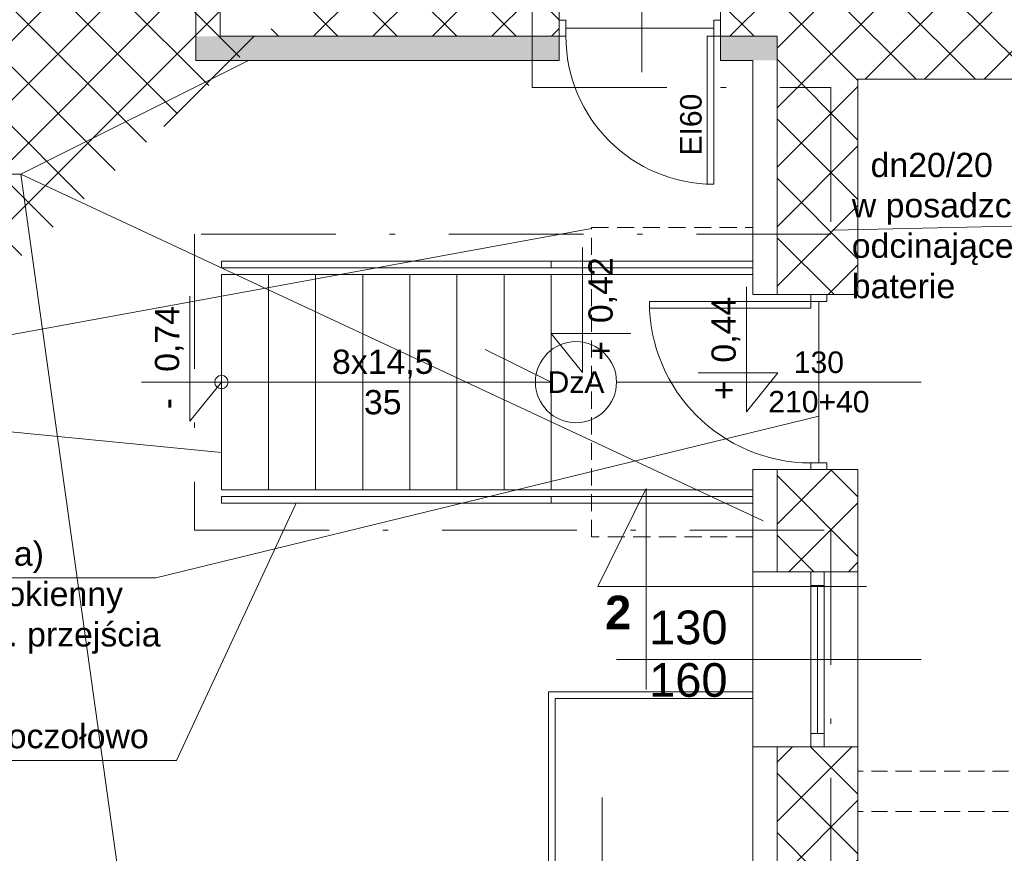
# Model space of a CAD drawing. Header units: millimetres. Extents: x 1385 to 11131, y 1971 to 6171.
# Tile 22 of 28: x 4523 to 5255, y 4090 to 4709. Entities that reach past the tile are written whole.
import ezdxf

# ---------------------------------------------------------------- set-up
doc = ezdxf.new("R2010")
doc.units = ezdxf.units.MM
for name, pattern in [('DASHED', [19.049999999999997, 12.7, -6.35]), ('Kropki i Kreski', [919.9999999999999, 500, -200, 20.00000000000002, -199.9999999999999]), ('Przerywana gęsta', [180, 120, -59.99999999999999]), ('{ Half Dash }', [0])]:
    doc.linetypes.add(name, pattern=pattern)
for name, color, linetype in [('2D - Ogólne', 7, 'Continuous'), ('Konstrukcja - Ściany zew', 7, 'Continuous'), ('Opisy - Teksty', 7, 'Continuous')]:
    doc.layers.add(name, color=color, linetype=linetype)
for name, color, linetype, lineweight in [('A_cienkie', 130, 'Continuous', 9), ('A_opisy', 81, 'Continuous', 13), ('A_stolarka', 20, 'Continuous', 15), ('A_widokowe', 160, 'Continuous', 18), ('A_ściany istniejące hatch', 82, 'Continuous', 9), ('opis wody', 7, '{ Half Dash }', 15)]:
    doc.layers.add(name, color=color, linetype=linetype, lineweight=lineweight)
doc.layers.add('A_wełna mineralna', color=7, linetype='Continuous', lineweight=5, true_color=0x00d66b)
doc.layers.add('A_zakres opracowania', color=7, linetype='Continuous', lineweight=70, true_color=0xe00038)
doc.styles.get("Standard").update_dxf_attribs({"font": 'arial.ttf'})
doc.styles.add('STYL_AUTOMATYCZNY_1', font='arial.ttf')
doc.styles.add('STYL_AUTOMATYCZNY_2', font='arialbd.ttf')

# ---------------------------------------------------------------- blocks, each defined once
blk = doc.blocks.new('Linia_3_1', base_point=(10046.52854085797, 8979.87724491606))
at = {"layer": '2D - Ogólne', "linetype": 'Continuous', "lineweight": 0, "true_color": 0x000000}
blk.add_hatch(color=18, dxfattribs=at).paths.add_polyline_path([(10046.52854085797, 8979.87724491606), (10096.52854085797, 9066.479744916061), (9996.52854085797, 9066.479744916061)])
at = {"layer": '2D - Ogólne', "color": 7, "linetype": 'Continuous', "lineweight": 15}
for p, q in [((10046.52854085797, 9066.479744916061), (10046.52854085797, 9662.49028133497)), ((9996.52854085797, 9066.479744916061), (10096.52854085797, 9066.479744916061)), ((10046.52854085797, 8979.87724491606), (9996.52854085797, 9066.479744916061)), ((10046.52854085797, 8979.87724491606), (10096.52854085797, 9066.479744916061))]:
    blk.add_line(p, q, dxfattribs=at)

msp = doc.modelspace()

# ---------------------------------------------------------------- hatches: boundary and pattern name
at = {"layer": 'A_wełna mineralna', "lineweight": 13, "true_color": 0x000000}
h = msp.add_hatch(color=18, dxfattribs=at)
h.dxf.hatch_style = 1
h.paths.add_polyline_path([(5044.38185774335, 4696.919504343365), (5044.38185774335, 4678.919504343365), (5086.38185774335, 4678.919504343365), (5086.38185774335, 4696.919504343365)])
h.paths.add_polyline_path([(4924.38185774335, 4678.919504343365), (4924.38185774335, 4696.919504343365), (4654.38185774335, 4696.919504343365), (4654.38185774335, 4678.919504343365)])
at = {"layer": 'A_ściany istniejące hatch', "lineweight": 13, "true_color": 0x000000}
h = msp.add_hatch(dxfattribs=at)
h.set_pattern_fill('NET', color=18, scale=250, angle=45)
h.set_pattern_definition([(45, (36659.01290618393, -155.4039381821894), (-22.09708691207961, 22.09708691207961), []), (135, (36659.01290618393, -155.4039381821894), (-22.09708691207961, -22.09708691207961), [])])
h.paths.add_polyline_path([(4672.38185774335, 5000.919506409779), (4714.38185774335, 5000.919503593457), (4714.38185774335, 4738.919504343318), (4924.38185774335, 4738.919504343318), (4924.381857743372, 4696.919504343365), (4672.38185774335, 4696.919504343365)], flags=16)
h.paths.add_polyline_path([(5266.383508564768, 4724.919504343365), (5266.383508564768, 4664.919504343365), (5146.38185774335, 4664.919504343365), (5146.38185774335, 4504.919504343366), (5086.38185774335, 4504.919504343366), (5086.38185774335, 4696.919504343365), (5044.38185774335, 4696.919504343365), (5044.38185774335, 4738.919504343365), (5048.38185774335, 4738.919504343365), (5048.38185774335, 5397.919504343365), (4714.38185774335, 5397.919504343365), (4714.38185774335, 5351.919504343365), (4672.38185774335, 5351.919504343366), (4672.38185774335, 5441.919504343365), (5130.38185774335, 5441.919504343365), (5130.381854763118, 5397.919504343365), (5092.38185774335, 5397.919504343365), (5092.38185774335, 4724.919504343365)], flags=17)
h.paths.add_polyline_path([(5870.38185774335, 4724.919504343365), (6012.38185774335, 4724.919504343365), (6012.381857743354, 4786.919504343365), (6056.38185774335, 4786.919504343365), (6056.38185774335, 4501.919506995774), (5996.381857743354, 4501.919506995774), (5996.38185774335, 4664.919504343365), (5870.38185774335, 4664.919504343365)], flags=17)
h.paths.add_polyline_path([(5913.38185774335, 3844.919504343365), (5996.381857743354, 3844.919504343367), (5996.381857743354, 3959.919506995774), (6056.38185774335, 3959.919506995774), (6056.38185774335, 3786.919504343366), (5996.381857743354, 3786.919504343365), (5996.381857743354, 3819.919504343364), (5913.38185774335, 3819.919504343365)], flags=17)
h.paths.add_polyline_path([(5556.38185774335, 4414.919504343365), (5586.38185774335, 4414.919504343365), (5586.38185774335, 4384.919504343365), (5556.38185774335, 4384.919504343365)], flags=17)
h.paths.add_polyline_path([(5556.38185774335, 4120.919504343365), (5586.38185774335, 4120.919504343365), (5586.38185774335, 4150.919504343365), (5556.38185774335, 4150.919504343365)], flags=17)
h.paths.add_polyline_path([(5068.38185774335, 2574.919504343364), (5128.38185774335, 2574.919504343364), (5128.38185774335, 2414.919504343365), (5366.381857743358, 2414.91950434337), (5366.381857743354, 2594.919504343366), (5426.381857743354, 2594.919504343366), (5426.38185774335, 2414.919504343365), (5996.381857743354, 2414.919504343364), (5996.38185774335, 2564.919504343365), (6056.38185774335, 2564.919504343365), (6056.38185774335, 2354.919504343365), (5068.38185774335, 2354.919504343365)])
h.paths.add_polyline_path([(2586.3818618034, 5724.919504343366), (2799.38185774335, 5724.91950669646), (2799.381852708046, 5818.953721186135), (2824.381855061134, 5818.953715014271), (2824.381855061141, 5699.919504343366), (2586.3818618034, 5699.919504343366)], flags=17)
h.paths.add_polyline_path([(3219.38185774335, 5699.265014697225), (3254.38185774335, 5699.265014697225), (3254.38185774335, 5818.953715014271), (3219.38185774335, 5818.953715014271)], flags=17)
h.paths.add_polyline_path([(3509.381857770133, 3874.919504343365), (3579.381846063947, 3874.919504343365), (3579.381846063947, 3814.919504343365), (3509.381857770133, 3814.919504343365)], flags=17)
h.paths.add_polyline_path([(3919.381857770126, 3874.919504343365), (3989.381857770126, 3874.919504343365), (3989.381857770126, 3814.919504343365), (3919.381857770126, 3814.919504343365)], flags=17)
h.paths.add_polyline_path([(4360.381857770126, 3874.919504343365), (4428.38184606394, 3874.919504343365), (4428.38184606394, 3814.919504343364), (4360.381857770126, 3814.919504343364)], flags=17)
h.paths.add_polyline_path([(4563.381857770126, 3874.919504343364), (4644.38184606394, 3874.919504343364), (4644.38184606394, 3814.919504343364), (4563.381857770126, 3814.919504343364)], flags=17)
h.paths.add_polyline_path([(5146.38185774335, 4374.919500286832), (5086.38185774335, 4374.919500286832), (5086.38185774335, 4298.919504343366), (5146.38185774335, 4298.919504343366)], flags=17)
h.paths.add_polyline_path([(4714.38185774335, 5221.919502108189), (4672.38185774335, 5221.919502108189), (4672.38185774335, 5130.919505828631), (4714.38185774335, 5130.919505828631)], flags=16)
h.paths.add_polyline_path([(5260.38185774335, 5441.919504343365), (5394.38185774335, 5441.919504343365), (5394.38185774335, 5397.919504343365), (5260.38185774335, 5397.919504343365)], flags=17)
h.paths.add_polyline_path([(6012.38185774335, 5121.919506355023), (6056.38185774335, 5121.919506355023), (6056.38185774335, 5196.919504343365), (6012.38185774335, 5196.919504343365)], flags=17)
h.paths.add_polyline_path([(6012.38185774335, 4916.919504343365), (6056.38185774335, 4916.919504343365), (6056.38185774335, 4991.919504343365), (6012.38185774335, 4991.919504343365)], flags=17)
h.paths.add_polyline_path([(5996.381857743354, 4295.91950923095), (6056.38185774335, 4295.91950923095), (6056.38185774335, 4371.919506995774), (5996.381857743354, 4371.919506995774)], flags=17)
h.paths.add_polyline_path([(5996.381857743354, 4089.91950923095), (6056.38185774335, 4089.91950923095), (6056.38185774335, 4165.919506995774), (5996.381857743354, 4165.919506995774)], flags=17)
h.paths.add_polyline_path([(5996.38185774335, 3581.919506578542), (6056.38185774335, 3581.919506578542), (6056.38185774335, 3656.919504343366), (5996.38185774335, 3656.919504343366)], flags=17)
h.paths.add_polyline_path([(5996.381857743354, 3376.919506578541), (6056.38185774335, 3376.919506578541), (6056.38185774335, 3451.919504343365), (5996.381857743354, 3451.919504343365)], flags=17)
h.paths.add_polyline_path([(5996.38185774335, 2904.919506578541), (6056.38185774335, 2904.919506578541), (6056.38185774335, 2974.919504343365), (5996.38185774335, 2974.919504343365)], flags=17)
h.paths.add_polyline_path([(6056.38185774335, 2699.919504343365), (5996.38185774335, 2699.919504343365), (5996.38185774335, 2769.919504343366), (6056.38185774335, 2769.919504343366)], flags=17)
h.paths.add_polyline_path([(4771.38185748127, 2814.919504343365), (4841.38185774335, 2814.919504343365), (4841.38185774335, 2754.919504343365), (4771.38185748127, 2754.919504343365)], flags=17)
h.paths.add_polyline_path([(4566.38185774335, 2754.919504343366), (4636.38185774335, 2754.919504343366), (4636.38185774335, 2814.919504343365), (4566.38185774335, 2814.919504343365)], flags=17)
h.paths.add_polyline_path([(4361.38185748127, 2814.919504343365), (4431.38185774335, 2814.919504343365), (4431.38185774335, 2754.919504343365), (4361.38185748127, 2754.919504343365)], flags=17)
h.paths.add_polyline_path([(4104.38185774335, 2754.919504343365), (4226.381846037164, 2754.919504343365), (4226.381846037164, 2814.919504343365), (4104.38185774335, 2814.919504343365)], flags=17)
h.paths.add_polyline_path([(3899.38185748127, 2814.919504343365), (3969.38185774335, 2814.919504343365), (3969.38185774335, 2754.919504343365), (3899.38185748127, 2754.919504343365)], flags=17)
h.paths.add_polyline_path([(3694.381857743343, 2754.919504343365), (3764.38185774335, 2754.919504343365), (3764.38185774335, 2814.919504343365), (3694.381857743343, 2814.919504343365)], flags=17)
h.paths.add_polyline_path([(3489.38185748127, 2814.919504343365), (3559.381857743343, 2814.919504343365), (3559.381857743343, 2754.919504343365), (3489.38185748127, 2754.919504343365)], flags=17)
h.paths.add_polyline_path([(5378.38185774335, 2814.919504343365), (5291.88185774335, 2814.919504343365), (5291.897268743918, 2754.919504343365), (5366.38185774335, 2754.919504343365), (5366.381857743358, 2704.919504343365), (5426.381857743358, 2704.919504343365), (5426.38185774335, 2948.419504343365), (5378.38185774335, 2948.419504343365)], flags=17)
h.paths.add_polyline_path([(5181.88185774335, 2814.919504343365), (5181.897268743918, 2754.919504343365), (5128.38185774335, 2754.919504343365), (5128.38185774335, 2714.919504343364), (5068.38185774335, 2714.919504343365), (5068.38185774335, 2754.919504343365), (4976.38185774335, 2754.919504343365), (4976.38185774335, 2814.919504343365)], flags=17)
h.paths.add_polyline_path([(3194.38185774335, 2708.919504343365), (3254.38185774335, 2708.919504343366), (3254.38185774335, 2754.919504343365), (3354.38185774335, 2754.919504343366), (3354.381846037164, 2814.919504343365), (3194.38185774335, 2814.919504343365)], flags=17)
h.paths.add_polyline_path([(4984.381857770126, 3874.919504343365), (5086.38185774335, 3874.919504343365), (5086.38185774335, 4168.919504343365), (5146.38185774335, 4168.919500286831), (5146.38185774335, 3844.919504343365), (5163.38185774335, 3844.919504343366), (5163.38185774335, 3819.919504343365), (5146.38185774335, 3819.919504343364), (5146.38185774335, 3464.919504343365), (5173.38185774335, 3464.919504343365), (5173.38185774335, 3384.919504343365), (5146.38185774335, 3384.919504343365), (5146.38185774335, 3164.919504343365), (4970.88185774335, 3164.919504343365), (4970.881857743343, 3212.919504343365), (5106.38185774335, 3212.919504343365), (5106.38185774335, 3814.919504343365), (4984.381857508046, 3814.919504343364)], flags=17)
h.paths.add_polyline_path([(4779.381857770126, 3874.919504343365), (4849.381857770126, 3874.919504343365), (4849.381857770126, 3814.919504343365), (4816.38185774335, 3814.919504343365), (4816.381857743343, 3648.919504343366), (4784.38185774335, 3648.919507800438), (4784.38185774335, 3814.919504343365), (4779.381857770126, 3814.919504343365)], flags=17)
h.paths.add_polyline_path([(4537.38185774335, 3212.919504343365), (4784.38185774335, 3212.919504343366), (4784.38185774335, 3362.919509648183), (4816.38185774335, 3362.919506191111), (4816.381857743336, 3212.91950434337), (4860.88185774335, 3212.919504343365), (4860.88185774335, 3164.919504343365), (4537.38185774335, 3164.919504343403)], flags=17)
h.paths.add_polyline_path([(3548.38185774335, 3212.919504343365), (3548.381857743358, 3164.919504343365), (3788.38185774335, 3164.919504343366), (3788.381857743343, 3212.919504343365), (3784.381857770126, 3212.919504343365), (3784.381857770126, 3304.919504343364), (3756.381857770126, 3304.919504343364), (3756.381857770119, 3212.919504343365)], flags=17)
h.paths.add_polyline_path([(3194.38185774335, 3905.919504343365), (3254.38185774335, 3905.919504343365), (3254.38185774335, 3874.919504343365), (3374.381857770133, 3874.919504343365), (3374.381846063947, 3814.919504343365), (3234.38185774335, 3814.919504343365), (3234.38185774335, 3212.919504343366), (3438.38185774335, 3212.919504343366), (3438.38185774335, 3164.919504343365), (3194.38185774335, 3164.919504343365)], flags=17)
h.paths.add_polyline_path([(3254.38185774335, 4202.334578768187), (3194.38185774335, 4202.334578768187), (3194.38185774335, 4045.919515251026), (3254.38185774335, 4045.919515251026)], flags=17)
h.paths.add_polyline_path([(3254.38185774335, 4416.893066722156), (3194.38185774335, 4416.893066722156), (3194.38185774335, 4337.33458072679), (3254.38185774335, 4337.33458072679)], flags=17)
h.paths.add_polyline_path([(3254.38185774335, 4631.919504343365), (3194.38185774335, 4631.919504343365), (3194.38185774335, 4551.893075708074), (3254.38185774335, 4551.893075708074)], flags=17)
h.paths.add_polyline_path([(3254.38185774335, 4951.919504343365), (3194.38185774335, 4951.919504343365), (3194.38185774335, 4766.919504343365), (3254.38185774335, 4766.919504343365)], flags=17)
h.paths.add_polyline_path([(3254.38185774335, 5156.919504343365), (3194.38185774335, 5156.919504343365), (3194.38185774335, 5086.919517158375), (3254.38185774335, 5086.919517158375)], flags=17)
h.paths.add_polyline_path([(3254.38185774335, 5371.919504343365), (3194.38185774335, 5371.919504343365), (3194.38185774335, 5291.919504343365), (3254.38185774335, 5291.919504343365)], flags=17)
h.paths.add_polyline_path([(2204.38185774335, 5097.035849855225), (2144.38185774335, 5097.035849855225), (2144.38185774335, 5167.015833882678), (2204.38185774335, 5167.015833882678), (2204.38185774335, 5168.919504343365), (2664.38185774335, 5168.919504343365), (2664.38185774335, 5158.919504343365), (2633.281857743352, 5158.919504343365), (2633.281857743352, 5082.919504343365), (2618.281857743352, 5082.919504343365), (2618.281857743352, 5158.919504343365), (2362.38185774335, 5158.919504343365), (2362.38185774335, 5143.916349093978), (2355.38185774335, 5143.916349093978), (2355.38185774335, 5158.919504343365), (2204.38185774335, 5158.919504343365)])
h.paths.add_polyline_path([(2204.38185774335, 5041.919504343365), (2204.381857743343, 5048.919504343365), (2355.38185774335, 5048.919504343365), (2355.38185774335, 5053.916349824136), (2362.38185774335, 5053.916349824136), (2362.38185774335, 5031.438436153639), (2355.38185774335, 5031.438435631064), (2355.381857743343, 5041.919504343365)], flags=17)
h.paths.add_polyline_path([(2144.38185774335, 4962.035849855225), (2204.38185774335, 4962.035849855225), (2204.38185774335, 4931.919504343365), (2355.38185774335, 4931.919504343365), (2355.38185774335, 4941.438436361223), (2362.38185774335, 4941.438436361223), (2362.381857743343, 4931.919504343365), (2618.281857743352, 4931.919504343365), (2618.281857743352, 4987.919504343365), (2633.281857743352, 4987.919504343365), (2633.281857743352, 4931.919504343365), (2661.381857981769, 4931.919504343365), (2661.38185774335, 4916.919504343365), (2204.38185774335, 4916.919504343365), (2204.38185774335, 4891.555865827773), (2144.38185774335, 4891.555865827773)])
h.paths.add_polyline_path([(2144.38185774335, 4761.555865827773), (2204.38185774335, 4761.555865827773), (2204.38185774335, 4716.919504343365), (2796.38185774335, 4716.919504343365), (2796.38185774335, 4734.184858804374), (2844.381857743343, 4734.184858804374), (2844.38185774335, 4404.918674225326), (2796.38185774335, 4404.918674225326), (2796.38185774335, 4676.919504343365), (2204.38185774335, 4676.919504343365), (2204.38185774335, 4599.048357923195), (2144.38185774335, 4599.048357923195)])
h.paths.add_polyline_path([(2144.38185774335, 4259.068373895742), (2204.38185774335, 4259.068373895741), (2204.38185774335, 4236.919504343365), (2796.38185774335, 4236.919504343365), (2796.38185774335, 4294.918674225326), (2844.381857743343, 4294.918674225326), (2844.38185774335, 3897.918674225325), (2796.38185774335, 3897.918674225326), (2796.381857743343, 4211.919504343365), (2204.38185774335, 4211.919504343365), (2204.381857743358, 4188.852088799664), (2144.38185774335, 4188.852088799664)])
h.paths.add_polyline_path([(2144.38185774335, 3844.721419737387), (2204.38185774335, 3844.721419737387), (2204.38185774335, 3774.919504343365), (2796.38185774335, 3774.919504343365), (2796.38185774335, 3787.918674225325), (2844.381857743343, 3787.918674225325), (2844.38185774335, 3729.280435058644), (2796.38185774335, 3729.280435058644), (2796.381857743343, 3731.919504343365), (2204.38185774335, 3731.919504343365), (2204.38185774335, 3679.721419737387), (2144.38185774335, 3679.721419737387)])
h.paths.add_polyline_path([(2144.38185774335, 3544.721419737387), (2204.38185774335, 3544.721419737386), (2204.381857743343, 3490.139242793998), (2263.38185774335, 3490.139242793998), (2263.38185774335, 3631.836923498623), (2272.745638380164, 3631.836923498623), (2272.745637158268, 3625.836923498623), (2269.38185774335, 3625.836923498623), (2269.38185774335, 3490.139242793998), (2366.38185774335, 3490.139242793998), (2366.38185774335, 3625.836923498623), (2361.745637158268, 3625.836923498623), (2361.745637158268, 3631.836923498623), (2376.927065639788, 3631.836923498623), (2376.927065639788, 3625.836923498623), (2372.38185774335, 3625.836923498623), (2372.38185774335, 3490.139242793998), (2469.38185774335, 3490.139242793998), (2469.381857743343, 3625.836923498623), (2465.927065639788, 3625.836923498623), (2465.92706454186, 3631.836923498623), (2475.38185774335, 3631.836923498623), (2475.38185774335, 3596.836923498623), (2479.553545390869, 3596.836923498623), (2479.553545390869, 3590.836923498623), (2475.38185774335, 3590.836923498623), (2475.381857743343, 3490.139242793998), (2643.38185774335, 3490.139242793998), (2643.38185774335, 3590.836923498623), (2568.553547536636, 3590.836923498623), (2568.553546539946, 3596.836923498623), (2649.38185774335, 3596.836923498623), (2649.38185774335, 3490.139242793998), (2796.38185774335, 3490.139242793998), (2796.38185774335, 3619.280435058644), (2844.38185774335, 3619.280435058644), (2844.38185774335, 3472.425566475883), (2796.38185774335, 3472.425566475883), (2796.38185774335, 3475.139242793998), (2649.38185774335, 3475.139242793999), (2649.38185774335, 3432.839241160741), (2643.38185774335, 3432.839242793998), (2643.381857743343, 3475.139242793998), (2204.38185774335, 3475.139242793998), (2144.38185774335, 3475.139242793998)])
h.paths.add_polyline_path([(2144.38185774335, 4394.068373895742), (2204.38185774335, 4394.068373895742), (2204.38185774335, 4464.048357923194), (2144.38185774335, 4464.048357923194)])
h.paths.add_polyline_path([(2144.38185774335, 3979.721419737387), (2204.38185774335, 3979.721419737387), (2204.38185774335, 4053.852088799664), (2144.38185774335, 4053.852088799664)], flags=17)
h.paths.add_polyline_path([(2144.38185774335, 3270.159258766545), (2204.38185774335, 3270.159258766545), (2204.38185774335, 3340.139242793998), (2144.38185774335, 3340.139242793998)], flags=17)
h.paths.add_polyline_path([(2144.38185774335, 3065.179274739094), (2144.38185774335, 3135.159258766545), (2204.38185774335, 3135.159258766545), (2204.38185774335, 3125.159258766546), (2251.38185774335, 3125.159258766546), (2251.38185774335, 3296.139258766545), (2262.59257709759, 3296.139258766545), (2262.59257709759, 3290.139258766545), (2257.38185774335, 3290.139258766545), (2257.381857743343, 3125.159258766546), (2356.38185774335, 3125.159258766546), (2356.38185774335, 3290.139258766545), (2351.592579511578, 3290.139258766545), (2351.592579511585, 3296.139258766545), (2366.893717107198, 3296.139258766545), (2366.893717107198, 3290.139258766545), (2362.38185774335, 3290.139258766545), (2362.381857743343, 3125.159258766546), (2459.38185774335, 3125.159258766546), (2459.381857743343, 3290.139258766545), (2455.893718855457, 3290.139258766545), (2455.893715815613, 3296.139258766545), (2469.927064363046, 3296.139258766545), (2469.927065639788, 3290.139258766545), (2465.38185774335, 3290.139258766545), (2465.38185774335, 3125.159258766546), (2562.38185774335, 3125.159258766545), (2562.381857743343, 3290.139258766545), (2558.927065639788, 3290.139258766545), (2558.927065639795, 3296.139258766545), (2562.38185774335, 3296.139258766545), (2562.381857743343, 3340.139242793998), (2643.38185774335, 3340.139242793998), (2643.38185774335, 3343.839241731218), (2649.38185774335, 3343.839241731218), (2649.38185774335, 3329.811708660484), (2643.38185774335, 3329.811708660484), (2643.38185774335, 3334.139242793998), (2568.38185774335, 3334.139242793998), (2568.38185774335, 3125.159258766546), (2643.38185774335, 3125.159258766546), (2643.38185774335, 3240.811704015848), (2649.38185774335, 3240.811706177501), (2649.38185774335, 3125.159258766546), (2796.38185774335, 3125.159258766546), (2796.38185774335, 3362.425566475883), (2844.381857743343, 3362.425566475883), (2844.381857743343, 2928.619504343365), (2796.38185774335, 2928.619504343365), (2796.38185774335, 3110.159258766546), (2649.38185774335, 3110.159258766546), (2649.38185774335, 3012.649750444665), (2643.38185774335, 3012.649750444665), (2643.38185774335, 3110.159258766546), (2568.38185774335, 3110.159258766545), (2568.38185774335, 2917.319504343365), (2643.38185774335, 2917.319504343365), (2643.38185774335, 2923.64975003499), (2649.38185774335, 2923.64975003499), (2649.38185774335, 2907.619505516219), (2643.38185774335, 2907.619504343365), (2643.381857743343, 2911.319504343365), (2562.38185774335, 2911.319504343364), (2562.38185774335, 2984.919504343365), (2558.927065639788, 2984.919504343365), (2558.927065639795, 2990.919504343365), (2562.38185774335, 2990.919504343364), (2562.381857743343, 3110.159258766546), (2465.38185774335, 3110.159258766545), (2465.381857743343, 2990.919504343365), (2469.927064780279, 2990.919504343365), (2469.927065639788, 2984.919504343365), (2455.893717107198, 2984.919504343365), (2455.893718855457, 2990.919504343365), (2459.38185774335, 2990.919504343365), (2459.38185774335, 3110.159258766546), (2362.38185774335, 3110.159258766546), (2362.381857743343, 2990.919504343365), (2366.893717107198, 2990.919504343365), (2366.893717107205, 2984.919504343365), (2351.592578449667, 2984.919504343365), (2351.592579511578, 2990.919504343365), (2356.38185774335, 2990.919504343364), (2356.38185774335, 3110.159258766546), (2257.38185774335, 3110.159258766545), (2257.38185774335, 2990.919504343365), (2262.592578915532, 2990.919504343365), (2262.59257709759, 2984.919504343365), (2251.38185774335, 2984.919504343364), (2251.381857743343, 3110.159258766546), (2204.38185774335, 3110.159258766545), (2204.381857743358, 3065.179274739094)])
h.paths.add_polyline_path([(2264.381857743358, 2673.919504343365), (2204.38185774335, 2673.919504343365), (2204.38185774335, 2754.919504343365), (2144.38185774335, 2754.919504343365), (2144.38185774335, 2930.179274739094), (2204.38185774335, 2930.179274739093), (2204.38185774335, 2814.919504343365), (2643.38185774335, 2814.919504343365), (2643.38185774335, 2818.619504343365), (2649.38185774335, 2818.619505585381), (2649.38185774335, 2814.919504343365), (2796.38185774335, 2814.919504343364), (2796.38185774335, 2818.619504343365), (2844.381857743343, 2818.619504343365), (2844.38185774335, 2763.919505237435), (2819.38185774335, 2763.919504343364), (2819.381857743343, 2774.919504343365), (2649.38185774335, 2774.919504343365), (2649.381857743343, 2770.179274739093), (2643.38185774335, 2770.179274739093), (2643.38185774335, 2774.919504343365), (2459.38185774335, 2774.919504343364), (2459.38185774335, 2734.666338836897), (2434.38185774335, 2734.666339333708), (2434.381857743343, 2774.919504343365), (2264.38185774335, 2774.919504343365)])
h.paths.add_polyline_path([(2264.38185774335, 2424.919504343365), (2264.381857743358, 2463.919504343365), (2204.38185774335, 2463.919504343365), (2204.38185774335, 2364.919504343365), (3254.38185774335, 2364.919504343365), (3254.38185774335, 2568.919504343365), (3194.381857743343, 2568.919504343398), (3194.38185774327, 2424.919504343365)])
edge = h.paths.add_edge_path()
edge.add_line((5524.38185774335, 5441.919504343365), (5524.381854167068, 5397.919504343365))
edge.add_line((5524.381854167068, 5397.919504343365), (5562.38185774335, 5397.919504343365))
edge.add_line((5562.38185774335, 5397.919504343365), (5562.38185774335, 5247.919504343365))
edge.add_line((5562.38185774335, 5247.919504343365), (5589.38185774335, 5247.919504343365))
edge.add_line((5589.38185774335, 5247.919504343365), (5589.38185774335, 5397.919504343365))
edge.add_line((5589.38185774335, 5397.919504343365), (6012.38185774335, 5397.919504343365))
edge.add_line((6012.38185774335, 5397.919504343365), (6012.38185774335, 5326.919502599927))
edge.add_line((6012.38185774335, 5326.919502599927), (6056.38185774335, 5326.919504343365))
edge.add_line((6056.38185774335, 5326.919504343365), (6056.38185774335, 5441.919504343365))
edge.add_line((6056.38185774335, 5441.919504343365), (5524.381857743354, 5441.919547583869))
edge.add_line((2189.38185774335, 5818.953721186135), (2224.38185774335, 5818.953721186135))
edge.add_line((2224.38185774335, 5818.953721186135), (2224.381864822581, 5724.91950669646))
edge.add_line((2224.381864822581, 5724.91950669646), (2406.381857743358, 5724.91950669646))
edge.add_line((2406.381857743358, 5724.91950669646), (2406.381861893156, 5699.919504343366))
edge.add_line((2406.381861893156, 5699.919504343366), (2189.381857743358, 5699.919504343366))
edge.add_line((2189.381857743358, 5699.919504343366), (2189.38185774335, 5818.953715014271))
edge.add_line((3784.381857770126, 3414.919504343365), (3756.381857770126, 3414.919504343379))
edge.add_line((3756.381857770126, 3414.919504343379), (3756.381857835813, 3699.919504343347))
edge.add_line((3756.381857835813, 3699.919504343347), (3784.381857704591, 3699.919504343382))
edge.add_line((3784.381857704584, 3699.919504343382), (3784.381857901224, 3619.938553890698))
edge.add_line((3784.381857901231, 3619.938553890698), (3784.381857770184, 3528.31094759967))
edge.add_line((3784.381857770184, 3528.31094759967), (3784.381857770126, 3424.919504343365))
edge.add_line((3784.381857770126, 3424.919504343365), (3784.381846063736, 3414.919504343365))
edge.add_line((3094.38185774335, 5696.919504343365), (3254.38185774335, 5696.919504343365))
edge.add_line((3254.38185774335, 5696.919504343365), (3254.38185774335, 5506.919504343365))
edge.add_line((3254.38185774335, 5506.919504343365), (3194.38185774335, 5506.919504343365))
edge.add_line((3194.38185774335, 5506.919504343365), (3194.38185774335, 5636.919504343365))
edge.add_line((3194.38185774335, 5636.919504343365), (3094.38185774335, 5636.919504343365))
edge.add_line((3094.38185774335, 5636.919504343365), (3094.381855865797, 5696.919504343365))
edge.add_line((2586.38186355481, 5696.919504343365), (2944.38185774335, 5696.919504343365))
edge.add_line((2944.38185774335, 5696.919504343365), (2944.38185774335, 5636.919504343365))
edge.add_line((2944.38185774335, 5636.919504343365), (2844.38185774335, 5636.919504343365))
edge.add_line((2844.38185774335, 5636.919504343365), (2844.38185774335, 4844.184858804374))
edge.add_line((2844.38185774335, 4844.184858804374), (2796.38185774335, 4844.184858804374))
edge.add_line((2796.38185774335, 4844.184858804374), (2796.38185774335, 4916.919504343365))
edge.add_line((2796.38185774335, 4916.919504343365), (2756.38186108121, 4916.919504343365))
edge.add_line((2756.38186108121, 4916.919504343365), (2756.38185774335, 4931.919504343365))
edge.add_line((2756.38185774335, 4931.919504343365), (2796.38185774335, 4931.919504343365))
edge.add_line((2796.38185774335, 4931.919504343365), (2796.38185774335, 5636.919504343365))
edge.add_line((2796.38185774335, 5636.919504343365), (2586.381862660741, 5636.919504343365))
edge.add_line((2586.381862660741, 5636.919504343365), (2586.38185774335, 5696.919504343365))
edge.add_line((2434.38185774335, 2634.666338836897), (2459.38185774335, 2634.666337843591))
edge.add_line((2459.38185774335, 2634.666337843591), (2459.38185774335, 2599.919504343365))
edge.add_line((2459.38185774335, 2599.919504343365), (2819.38185774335, 2599.919504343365))
edge.add_line((2819.38185774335, 2599.919504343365), (2819.38185774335, 2665.951671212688))
edge.add_line((2819.38185774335, 2665.951671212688), (2844.38185774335, 2665.951671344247))
edge.add_line((2844.38185774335, 2665.951671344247), (2844.381857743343, 2594.919504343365))
edge.add_line((2844.381857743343, 2594.919504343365), (2514.38185774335, 2594.919504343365))
edge.add_line((2514.38185774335, 2594.919504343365), (2514.381857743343, 2574.919504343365))
edge.add_line((2514.381857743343, 2574.919504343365), (2434.38185774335, 2574.919504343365))
edge.add_line((2434.38185774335, 2574.919504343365), (2434.381860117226, 2634.666338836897))
h.paths.add_polyline_path([(4214.38185774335, 3699.919504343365), (4174.38185774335, 3699.919504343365), (4174.38185774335, 3212.919504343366), (3898.38185774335, 3212.919504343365), (3898.38185774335, 3164.919504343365), (4427.38185774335, 3164.919504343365), (4427.38185774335, 3212.919504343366), (4214.38185774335, 3212.919504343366)], flags=17)
h.paths.add_polyline_path([(4174.38185774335, 3799.919504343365), (4214.38185774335, 3799.919504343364), (4214.38185774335, 3814.919504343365), (4225.381857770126, 3814.919504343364), (4225.381857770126, 3874.919504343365), (4124.381857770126, 3874.919504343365), (4124.381857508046, 3814.919504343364), (4174.38185774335, 3814.919504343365)], flags=17)
h.paths.add_polyline_path([(5695.381857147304, 4664.919504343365), (5441.383508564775, 4664.919504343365), (5441.383511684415, 4724.919504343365), (5562.38185774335, 4724.919504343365), (5562.38185774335, 4797.919508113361), (5589.38185774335, 4797.919508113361), (5589.38185774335, 4724.919504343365), (5695.381857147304, 4724.919504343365)], flags=17)
h.paths.add_polyline_path([(5483.878040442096, 3421.919504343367), (5493.878040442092, 3421.919504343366), (5493.878040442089, 3436.919504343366), (5483.878040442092, 3436.919504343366)], flags=17)
h.paths.add_polyline_path([(5573.878040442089, 3593.919504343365), (5588.878040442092, 3593.919504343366), (5588.878040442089, 3819.919504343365), (5629.38185774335, 3819.919504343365), (5629.381861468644, 3844.919504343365), (5273.38185774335, 3844.919504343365), (5273.38185774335, 3819.919504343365), (5334.381857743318, 3819.919504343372), (5334.38185774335, 3593.919504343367), (5352.381857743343, 3593.919504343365), (5352.381857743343, 3603.919504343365), (5344.381857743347, 3603.919504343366), (5344.381857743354, 3819.919504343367), (5483.878040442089, 3819.919504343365), (5483.878040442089, 3603.919504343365), (5437.381856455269, 3603.919504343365), (5437.381856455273, 3593.919504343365), (5498.878041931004, 3593.919504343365), (5498.878041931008, 3603.919504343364), (5493.878040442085, 3603.919504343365), (5493.878040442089, 3819.919504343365), (5578.878040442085, 3819.919504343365), (5578.878040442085, 3603.919504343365), (5573.878040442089, 3603.919504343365)], flags=17)
h.paths.add_polyline_path([(5344.38185774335, 3436.919504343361), (5334.381857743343, 3436.919504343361), (5334.38185774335, 3212.919504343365), (5276.38185774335, 3212.919504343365), (5276.38185774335, 3164.919504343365), (5378.38185774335, 3164.919504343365), (5378.38185774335, 3058.419504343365), (5426.38185774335, 3058.419504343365), (5426.38185774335, 3164.919504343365), (5996.38185774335, 3164.919504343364), (5996.38185774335, 3109.919506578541), (6056.38185774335, 3109.919504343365), (6056.38185774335, 3246.919504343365), (5996.381857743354, 3246.919504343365), (5996.38185774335, 3212.919504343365), (5493.878040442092, 3212.919504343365), (5493.878040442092, 3321.919504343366), (5483.878040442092, 3321.919504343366), (5483.878040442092, 3212.919504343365), (5344.38185774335, 3212.919504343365)], flags=17)
h.paths.add_polyline_path([(2144.38185774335, 5506.99581791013), (2204.38185774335, 5506.99581791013), (2204.38185774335, 5636.919504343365), (2406.381850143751, 5636.919504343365), (2406.381850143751, 5696.919504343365), (2144.38185774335, 5696.919504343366)])
h.paths.add_polyline_path([(2204.38185774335, 5371.995817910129), (2144.38185774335, 5371.99581791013), (2144.38185774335, 5302.015833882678), (2204.38185774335, 5302.015833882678)])

# ---------------------------------------------------------------- linework, layer by layer
at = {"layer": '2D - Ogólne', "color": 18, "linetype": 'Continuous', "lineweight": 13, "true_color": 0x000000}
for p, q in [((4672.38185774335, 5000.919506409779), (4672.38185774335, 4696.919504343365)), ((4672.38185774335, 4696.919504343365), (4924.381857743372, 4696.919504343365)), ((5044.38185774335, 4696.919504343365), (5086.38185774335, 4696.919504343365)), ((5086.38185774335, 4504.919504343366), (5086.38185774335, 4696.919504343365)), ((5068.381856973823, 4504.919504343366), (5068.381856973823, 4678.919504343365)), ((5086.38185774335, 4504.919504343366), (5068.381856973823, 4504.919504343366)), ((5086.38185774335, 4374.919504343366), (5086.38185774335, 4298.919504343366)), ((4988.947838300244, 4360.864918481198), (4953.04900167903, 4288.109087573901)), ((4988.947838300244, 4211.478773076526), (4988.947838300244, 4360.864918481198)), ((4953.04900167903, 4288.109087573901), (5010.939838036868, 4288.109087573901)), ((4967.001382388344, 4233.919504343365), (5193.492017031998, 4233.919504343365)), ((5068.38185774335, 4209.919504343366), (4916.38185774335, 4209.919504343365)), ((4916.38185774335, 4209.919504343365), (4916.38185774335, 3892.919504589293)), ((5068.38185774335, 4204.919504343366), (4921.38185774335, 4204.919504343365)), ((4921.38185774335, 4204.919504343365), (4921.38185774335, 3892.919504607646)), ((5086.38185774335, 4168.919504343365), (5086.38185774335, 3874.919504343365))]:
    msp.add_line(p, q, dxfattribs=at)
at = {"layer": '2D - Ogólne', "color": 18, "linetype": 'Kropki i Kreski', "lineweight": 13, "true_color": 0x000000}
msp.add_line((5010.939838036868, 4288.109087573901), (5152.699000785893, 4288.109087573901), dxfattribs=at)
at = {"layer": '2D - Ogólne', "color": 18, "linetype": 'Przerywana gęsta', "lineweight": 13, "ltscale": 0.1, "true_color": 0x000000}
for p, q in [((5996.38185774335, 4150.919504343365), (5146.38185774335, 4150.919504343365)), ((5996.38185774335, 4120.919504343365), (5146.38185774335, 4120.919504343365))]:
    msp.add_line(p, q, dxfattribs=at)
at = {"layer": 'A_cienkie', "color": 18, "linetype": 'DASHED', "lineweight": 13, "true_color": 0x000000}
msp.add_lwpolyline([(5068.38185774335, 4324.919504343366), (4948.381856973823, 4324.919504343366), (4948.381856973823, 4554.919504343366), (5068.38185774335, 4554.919504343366)], dxfattribs=at)
at = {"layer": 'A_cienkie', "color": 18, "lineweight": 13, "true_color": 0x000000}
for points in [[(4673.38185774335, 4524.919504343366), (4918.38185774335, 4524.919504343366), (4918.38185774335, 4529.919504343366), (4673.38185774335, 4529.919504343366)], [(4918.38185774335, 4524.919504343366), (5068.381856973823, 4524.919504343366), (5068.381856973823, 4529.919504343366), (4918.38185774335, 4529.919504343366)], [(4673.38185774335, 4354.919504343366), (4918.38185774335, 4354.919504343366), (4918.38185774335, 4349.919504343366), (4673.38185774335, 4349.919504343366)], [(4918.38185774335, 4354.919504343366), (5068.381856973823, 4354.919504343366), (5068.381856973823, 4349.919504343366), (4918.38185774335, 4349.919504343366)]]:
    msp.add_lwpolyline(points, close=True, dxfattribs=at)
at = {"layer": 'A_opisy', "color": 18, "lineweight": 13, "true_color": 0x000000}
for p, q in [((4918.38185774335, 4439.919504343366), (4869.289405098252, 4464.155241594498)), ((4673.38185774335, 4439.919504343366), (4918.38185774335, 4439.919504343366))]:
    msp.add_line(p, q, dxfattribs=at)
for points in [[(4693.507562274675, 4678.919504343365), (4524.245316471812, 4594.396678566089), (3982.973003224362, 4594.396678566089)], [(5076.050508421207, 4336.888340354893), (4524.245316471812, 4594.396678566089), (4622.186553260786, 3892.919504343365)], [(4948.381856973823, 4553.95959961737), (4516.552431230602, 4475.007267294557), (4138.709843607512, 4475.007267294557)], [(4977.742591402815, 4476.119011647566), (4918.38185774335, 4476.119011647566), (4941.77951081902, 4447.189717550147), (4941.77951081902, 4540.056394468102)], [(5027.626028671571, 4446.766742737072), (5086.986762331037, 4446.766742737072), (5063.589109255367, 4417.837448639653), (5063.589109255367, 4510.704125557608)], [(4614.021124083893, 4439.919504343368), (4673.38185774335, 4439.919504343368), (4649.984204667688, 4410.990210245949), (4649.984204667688, 4503.856887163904)], [(5117.38185774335, 4414.508408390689), (4624.700964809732, 4294.464243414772), (4138.709843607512, 4294.464243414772)], [(4673.381857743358, 4387.6609444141), (4516.552431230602, 4403.022207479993), (4138.709843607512, 4403.022207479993)], [(4728.863059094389, 4349.919504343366), (4640.102966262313, 4158.837656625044), (4237.437205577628, 4158.837656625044)]]:
    msp.add_lwpolyline(points, dxfattribs=at)
msp.add_circle((4673.38185774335, 4439.919504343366), 5, dxfattribs=at)
at = {"layer": 'A_stolarka', "color": 18, "lineweight": 13, "true_color": 0x000000}
for p, q in [((4985.681523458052, 4670.199768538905), (4985.681523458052, 4783.445085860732)), ((4929.38185774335, 4702.919504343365), (5039.38185774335, 4702.919504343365)), ((5117.38185774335, 4379.919504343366), (5117.38185774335, 4499.919504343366)), ((4967.001382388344, 4439.919504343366), (5193.492017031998, 4439.919504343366)), ((5111.38185774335, 4288.919504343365), (5111.38185774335, 4178.919504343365)), ((5116.38185774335, 4288.919504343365), (5116.38185774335, 4178.919504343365)), ((5121.38185774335, 4288.919504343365), (5121.38185774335, 4178.919504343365))]:
    msp.add_line(p, q, dxfattribs=at)
for points in [[(4924.38185774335, 4708.919504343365), (4929.38185774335, 4708.919504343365), (4929.38185774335, 4696.919504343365), (4924.38185774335, 4696.919504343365)], [(5039.38185774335, 4708.919504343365), (5044.38185774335, 4708.919504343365), (5044.38185774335, 4696.919504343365), (5039.38185774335, 4696.919504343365)], [(5039.38185774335, 4696.919504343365), (5034.38185774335, 4696.919504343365), (5034.38185774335, 4586.919504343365), (5039.38185774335, 4586.919504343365)], [(5111.38185774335, 4504.919504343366), (5123.38185774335, 4504.919504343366), (5123.38185774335, 4499.919504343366), (5111.38185774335, 4499.919504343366)], [(5111.38185774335, 4499.919504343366), (4991.38185774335, 4499.919504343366), (4991.38185774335, 4494.919504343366), (5111.38185774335, 4494.919504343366)], [(5111.38185774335, 4379.919504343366), (5123.38185774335, 4379.919504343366), (5123.38185774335, 4374.919504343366), (5111.38185774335, 4374.919504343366)], [(5111.38185774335, 4298.919504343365), (5121.38185774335, 4298.919504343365), (5121.38185774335, 4288.919504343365), (5111.38185774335, 4288.919504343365)], [(5111.38185774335, 4178.919504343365), (5121.38185774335, 4178.919504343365), (5121.38185774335, 4168.919504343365), (5111.38185774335, 4168.919504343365)]]:
    msp.add_lwpolyline(points, close=True, dxfattribs=at)
msp.add_circle((4936.871855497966, 4439.919504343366), 30.12952689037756, dxfattribs=at)
for centre, radius in [((5039.38185774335, 4696.919504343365), 110), ((5111.38185774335, 4499.919504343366), 120)]:
    msp.add_arc(centre, radius, 180, 270, dxfattribs=at)
at = {"layer": 'A_widokowe', "color": 18, "lineweight": 13, "true_color": 0x000000}
for p, q in [((4673.381857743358, 4519.919504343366), (4673.38185774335, 4359.919504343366)), ((4918.38185774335, 4519.919504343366), (4673.38185774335, 4519.919504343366)), ((4708.38185774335, 4519.919504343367), (4708.38185774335, 4359.919504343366)), ((4743.38185774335, 4519.919504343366), (4743.38185774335, 4359.919504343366)), ((4778.38185774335, 4519.919504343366), (4778.38185774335, 4359.919504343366)), ((4813.38185774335, 4519.919504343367), (4813.38185774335, 4359.919504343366)), ((4848.381857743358, 4519.919504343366), (4848.38185774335, 4359.919504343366)), ((4883.381857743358, 4519.919504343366), (4883.38185774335, 4359.919504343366)), ((4918.38185774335, 4359.919504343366), (4673.38185774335, 4359.919504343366)), ((5068.38185774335, 4168.919500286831), (5068.38185774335, 4298.919502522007)), ((5146.38185774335, 4168.919500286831), (5146.38185774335, 4298.919502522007))]:
    msp.add_line(p, q, dxfattribs=at)
msp.add_lwpolyline([(5068.38185774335, 4359.919504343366), (4918.38185774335, 4359.919504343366), (4918.38185774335, 4519.919504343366), (5068.381856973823, 4519.919504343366)], dxfattribs=at)
at = {"layer": 'A_zakres opracowania', "color": 18, "linetype": 'Kropki i Kreski', "lineweight": 13, "ltscale": 0.2, "true_color": 0x000000}
msp.add_lwpolyline([(5108.38185774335, 2394.919504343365), (6016.38185774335, 2394.919504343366), (6016.38185774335, 5417.919505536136), (5024.38185774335, 5417.919503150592), (5024.38185774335, 4758.919504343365), (4904.38185774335, 4758.919504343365), (4904.38185774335, 4658.919504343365), (5126.38185774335, 4658.919504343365), (5126.38185774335, 4549.919504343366), (4653.38185774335, 4549.919504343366), (4653.38185774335, 4329.919504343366), (5126.38185774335, 4329.919504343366), (5126.38185774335, 3834.919504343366), (3174.38185774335, 3834.919504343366), (3174.381857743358, 2794.919504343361), (4255.38185774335, 2794.91950434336), (4255.38185774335, 2576.919504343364), (4760.38185774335, 2576.919504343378), (4760.38185774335, 2316.919504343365), (5108.38185774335, 2316.919504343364)], close=True, dxfattribs=at)
at = {"layer": 'Konstrukcja - Ściany zew', "color": 18, "linetype": 'Continuous', "lineweight": 13, "true_color": 0x000000}
for p, q in [((4654.38185774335, 5000.919506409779), (4654.38185774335, 4678.919504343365)), ((4924.38185774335, 4738.919504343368), (4924.38185774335, 4678.919504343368)), ((5044.38185774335, 4738.919504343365), (5044.38185774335, 4678.919504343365)), ((4654.38185774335, 4678.919504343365), (4924.38185774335, 4678.919504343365)), ((5044.38185774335, 4678.919504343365), (5068.381856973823, 4678.919504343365)), ((5146.38185774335, 4504.919504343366), (5146.38185774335, 4664.919504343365)), ((5111.38185774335, 4504.919504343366), (5068.38185774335, 4504.919504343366)), ((5121.38185774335, 4504.919504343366), (5111.38185774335, 4504.919504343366)), ((5146.38185774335, 4504.919504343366), (5121.38185774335, 4504.919504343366)), ((5111.38185774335, 4374.919504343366), (5068.38185774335, 4374.919504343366)), ((5121.38185774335, 4374.919504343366), (5111.38185774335, 4374.919504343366)), ((5146.38185774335, 4374.919504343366), (5121.38185774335, 4374.919504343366)), ((5111.38185774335, 4298.919504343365), (5068.38185774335, 4298.919504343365)), ((5121.38185774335, 4298.919504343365), (5111.38185774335, 4298.919504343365)), ((5146.38185774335, 4298.919504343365), (5121.38185774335, 4298.919504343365)), ((5111.38185774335, 4168.919504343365), (5068.38185774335, 4168.919504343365)), ((5068.38185774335, 4168.919504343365), (5068.38185774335, 3892.919504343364)), ((5121.38185774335, 4168.919504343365), (5111.38185774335, 4168.919504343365)), ((5146.38185774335, 4168.919504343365), (5121.38185774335, 4168.919504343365)), ((5146.38185774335, 3844.919504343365), (5146.38185774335, 4168.919504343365))]:
    msp.add_line(p, q, dxfattribs=at)
at = {"layer": 'Konstrukcja - Ściany zew', "color": 18, "linetype": 'Continuous', "lineweight": 13, "true_color": 0x000000, "flags": 128}
for points in [[(5146.38185774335, 4664.919504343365), (5266.383510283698, 4664.919504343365)], [(5068.38185774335, 4374.919504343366), (5068.38185774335, 4298.919504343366)], [(5146.38185774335, 4298.919504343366), (5146.38185774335, 4374.919504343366)]]:
    msp.add_lwpolyline(points, dxfattribs=at)
at = {"layer": 'opis wody'}
msp.add_line((5128.474207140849, 4552.751358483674), (5473.235963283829, 4560.798635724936), dxfattribs=at)

# ---------------------------------------------------------------- block references
at = {"layer": '2D - Ogólne', "color": 18, "linetype": 'Continuous', "lineweight": 13, "true_color": 0x000000, "xscale": 0.1, "yscale": 0.1, "zscale": 0.1}
msp.add_blockref('Linia_3_1', (4956.260835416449, 4062.907228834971), dxfattribs=at)

# ---------------------------------------------------------------- texts
at = {"layer": 'A_opisy', "color": 18, "lineweight": 13, "true_color": 0x000000, "char_height": 18}
for s, width, heights, insert, attachment_point in [('projektowane docieplenie ścian zewnętrznych - \\Pwg odrębnego opracowania', 569.9666749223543, [74.59909641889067], (3993.10791316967, 4621.426327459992), 1), ('\\pxqc;8x14,5\\P35', 100.2553003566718, [74.59909641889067], (4793.264040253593, 4439.919504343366), 5), ('proj. drzwi zewnętrzne (ewakuacja) \\P- należy przygotować istn. otwór okienny \\Ppod proj. stolarkę drzwiową, szer. przejścia \\Pw świetle min. 120cm', 569.9666749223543, [170.3963762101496], (4148.844753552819, 4321.493892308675), 1), ('balustrada mocowana doczołowo \\Pwys. min 110cm', 569.9666749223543, [170.3963762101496], (4247.572115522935, 4185.867305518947), 1)]:
    msp.add_mtext_dynamic_manual_height_columns(s, width=width, gutter_width=12.5, heights=heights, dxfattribs=dict(at, insert=insert, attachment_point=attachment_point))
at = {"layer": 'A_opisy', "color": 18, "lineweight": 13, "true_color": 0x000000, "char_height": 18, "attachment_point": 1, "rotation": 90}
for s, width, heights, insert in [('0,42', 39.47499531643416, [21.6343792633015], (4946.111601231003, 4483.748637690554)), ('0,44', 39.47499531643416, [21.6343792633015], (5037.572831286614, 4454.396368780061)), ('0,74', 39.47499531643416, [21.6343792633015], (4623.967926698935, 4447.549130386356)), ('+', 12.03373974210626, [0], (4946.111601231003, 4455.920262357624)), ('{\\fArial|b0|i0|c238|p34;+}', 12.03373974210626, [0], (5037.572831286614, 4426.56799344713)), ('-', 12.03373974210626, [0], (4623.967926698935, 4419.720755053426))]:
    msp.add_mtext_dynamic_manual_height_columns(s, width=width, gutter_width=12.5, heights=heights, dxfattribs=dict(at, insert=insert))
at = {"layer": 'A_stolarka', "color": 18, "lineweight": 13, "true_color": 0x000000, "insert": (5022.348640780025, 4631.25635981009), "char_height": 16, "attachment_point": 5, "rotation": 89.99999999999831}
msp.add_mtext('\\pxsm1.1;EI60', dxfattribs=at)
at = {"layer": 'A_stolarka', "color": 18, "lineweight": 13, "true_color": 0x000000, "insert": (5117.38185774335, 4439.919504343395), "char_height": 16, "attachment_point": 5}
msp.add_mtext('\\pxsm1.1;130\\P210+40', dxfattribs=at)
at = {"layer": 'A_stolarka', "color": 18, "lineweight": 13, "true_color": 0x000000, "insert": (4936.871855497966, 4439.919504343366), "char_height": 16, "attachment_point": 5, "style": 'STYL_AUTOMATYCZNY_2'}
msp.add_mtext('\\A1;\\pxqc;{\\fArial|b0|i0|c238|p34;DzA}', dxfattribs=at)
at = {"layer": 'opis wody', "color": 18, "lineweight": 13, "true_color": 0x000000, "insert": (5141.832094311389, 4610.293851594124), "char_height": 18, "attachment_point": 1}
msp.add_mtext_dynamic_manual_height_columns('  dn20/20\\Pw posadzce i ścianie/zawory odcinające na podejściach pod baterie ', width=346.5118087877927, gutter_width=12.5, heights=[172.152632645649], dxfattribs=at)
at = {"layer": 'Opisy - Teksty', "color": 18, "linetype": 'Continuous', "lineweight": 13, "true_color": 0x000000, "insert": (4968.228281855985, 4281.260631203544), "char_height": 24.99999999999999, "attachment_point": 2, "style": 'STYL_AUTOMATYCZNY_2'}
msp.add_mtext('\\A1;{\\pqc;\\fArial|b1|i0|c238|p0;\\W1.000000;2}', dxfattribs=at)
at = {"layer": 'Opisy - Teksty', "color": 18, "linetype": 'Continuous', "lineweight": 13, "true_color": 0x000000, "insert": (5020.359110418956, 4270.203427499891), "char_height": 24.99999999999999, "attachment_point": 2, "line_spacing_factor": 0.9382079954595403, "style": 'STYL_AUTOMATYCZNY_1'}
msp.add_mtext('\\A1;{\\pqc;\\fArial|b0|i0|c238|p0;\\W1.000000;130\\P\\pqc;\\fArial|b0|i0|c238|p0;\\W1.000000;160}', dxfattribs=at)

doc.saveas('drawing.dxf')
